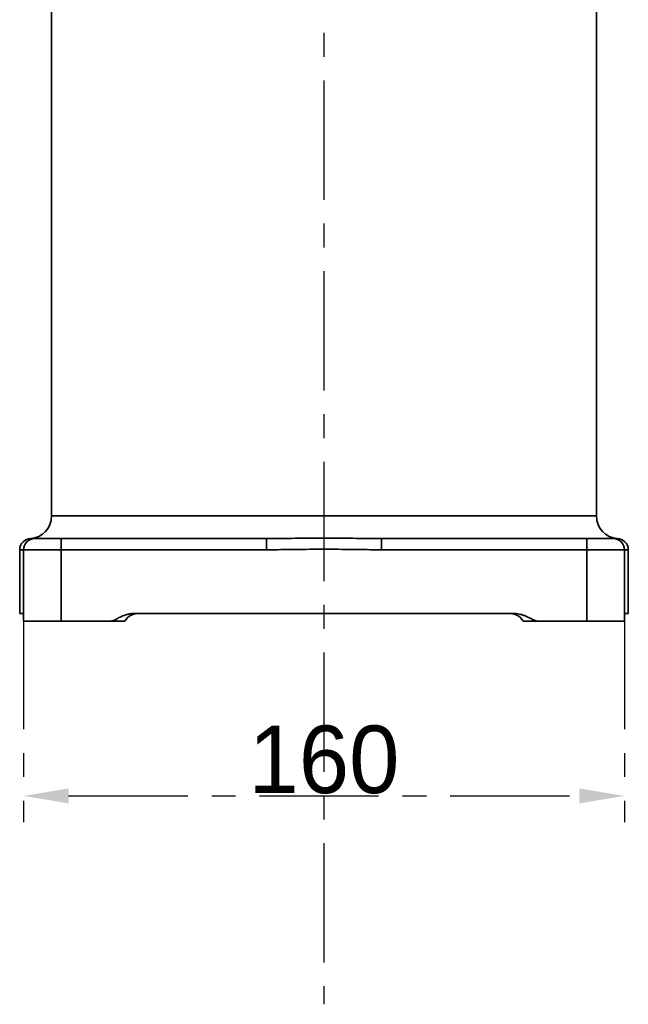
# Model space of a CAD drawing. Header units: millimetres. Extents: x -2031 to 1277, y -458 to 5880.
# Tile 3 of 61: x -1337 to -1175, y 3617 to 3880. Entities that reach past the tile are written whole.
import ezdxf

# ---------------------------------------------------------------- set-up
doc = ezdxf.new("R2010")
doc.units = ezdxf.units.MM
doc.header["$LTSCALE"] = 5
doc.linetypes.add('CENTER', pattern=[10.16, 6.35, -1.27, 1.27, -1.27])
doc.layers.add('重要标记', color=1, linetype='Continuous', lineweight=25)

msp = doc.modelspace()

# ---------------------------------------------------------------- linework, layer by layer
at = {"color": 4, "linetype": 'CENTER'}
msp.add_line((-1255.802, 4371.401), (-1255.802, 3617.277), dxfattribs=at)
at = {"linetype": 'Continuous', "lineweight": 35}
for p, q in [((-1328.302, 3918.401), (-1328.302, 3747.401)), ((-1183.302, 3747.401), (-1183.302, 3918.401)), ((-1328.302, 3747.401), (-1183.302, 3747.401)), ((-1333.802, 3741.401), (-1332.802, 3741.401)), ((-1332.802, 3741.401), (-1325.802, 3741.401)), ((-1325.802, 3738.401), (-1325.802, 3741.401)), ((-1325.802, 3741.401), (-1271.074, 3741.401)), ((-1271.074, 3738.401), (-1271.074, 3741.401)), ((-1240.529, 3738.401), (-1240.529, 3741.401)), ((-1240.529, 3741.401), (-1185.802, 3741.401)), ((-1185.802, 3738.401), (-1185.802, 3741.401)), ((-1185.802, 3741.401), (-1178.802, 3741.401)), ((-1177.802, 3741.401), (-1178.802, 3741.401)), ((-1336.802, 3738.401), (-1335.802, 3738.401)), ((-1336.802, 3738.401), (-1336.802, 3721.401)), ((-1325.802, 3738.401), (-1335.802, 3738.401)), ((-1335.802, 3719.401), (-1335.802, 3738.401)), ((-1325.802, 3738.401), (-1325.802, 3719.401)), ((-1271.074, 3738.401), (-1325.802, 3738.401)), ((-1185.802, 3738.401), (-1240.529, 3738.401)), ((-1175.802, 3738.401), (-1185.802, 3738.401)), ((-1185.802, 3719.401), (-1185.802, 3738.401)), ((-1175.802, 3738.401), (-1175.802, 3719.401)), ((-1175.802, 3738.401), (-1174.802, 3738.401)), ((-1174.802, 3738.401), (-1174.802, 3721.401)), ((-1335.802, 3721.401), (-1336.802, 3721.401)), ((-1306.5, 3721.401), (-1205.103, 3721.401)), ((-1174.802, 3721.401), (-1175.802, 3721.401)), ((-1325.802, 3719.401), (-1335.802, 3719.401)), ((-1312.802, 3719.401), (-1325.802, 3719.401)), ((-1308.802, 3719.401), (-1312.802, 3719.401)), ((-1198.802, 3719.401), (-1202.802, 3719.401)), ((-1185.802, 3719.401), (-1198.802, 3719.401)), ((-1175.802, 3719.401), (-1185.802, 3719.401))]:
    msp.add_line(p, q, dxfattribs=at)
for centre, radius, start, end in [((-1334.302, 3747.401), 6, 273.16781, 0), ((-1177.302, 3747.401), 6, 180, 266.84192), ((-1333.802, 3738.401), 3, 90, 180), ((-1332.802, 3738.401), 3, 90, 180), ((-1333.367, 3745.744), 4.364, 264.28192, 274.39397), ((-1178.802, 3738.401), 3, 0, 90), ((-1178.236, 3745.744), 4.364, 265.60603, 275.71808), ((-1177.802, 3738.401), 3, 0, 90), ((-1305.337, 3717.401), 4, 90, 150), ((-1206.266, 3717.401), 4, 30, 90)]:
    msp.add_arc(centre, radius, start, end, dxfattribs=at)
for points, knots in [([(-1271.074, 3741.401), (-1268.531, 3741.401), (-1265.987, 3741.427), (-1260.898, 3741.469), (-1258.351, 3741.485), (-1253.257, 3741.485), (-1250.708, 3741.469), (-1245.616, 3741.427), (-1243.072, 3741.401), (-1240.529, 3741.401)], [0, 0, 0, 0, 0.25, 0.25, 0.5, 0.5, 0.75, 0.75, 1, 1, 1, 1]), ([(-1240.529, 3738.401), (-1243.075, 3738.401), (-1245.62, 3738.44), (-1250.711, 3738.503), (-1253.256, 3738.527), (-1258.347, 3738.527), (-1260.893, 3738.503), (-1265.983, 3738.44), (-1268.529, 3738.401), (-1271.074, 3738.401)], [0, 0, 0, 0, 0.25, 0.25, 0.5, 0.5, 0.75, 0.75, 1, 1, 1, 1]), ([(-1312.802, 3719.401), (-1312.242, 3719.401), (-1311.724, 3719.611), (-1310.972, 3719.968), (-1310.724, 3720.095), (-1310.228, 3720.346), (-1309.979, 3720.47), (-1309.223, 3720.82), (-1308.708, 3721.023), (-1307.899, 3721.241), (-1307.621, 3721.3), (-1307.063, 3721.38), (-1306.783, 3721.401), (-1306.5, 3721.401)], [0, 0, 0, 0, 0.25, 0.25, 0.375, 0.375, 0.5, 0.5, 0.75, 0.75, 0.875, 0.875, 1, 1, 1, 1]), ([(-1205.103, 3721.401), (-1204.544, 3721.401), (-1203.997, 3721.318), (-1203.19, 3721.104), (-1202.924, 3721.017), (-1202.404, 3720.821), (-1202.149, 3720.712), (-1201.644, 3720.479), (-1201.394, 3720.356), (-1200.897, 3720.104), (-1200.65, 3719.977), (-1200.147, 3719.737), (-1199.893, 3719.625), (-1199.359, 3719.455), (-1199.083, 3719.401), (-1198.802, 3719.401)], [0, 0, 0, 0, 0.25, 0.25, 0.375, 0.375, 0.5, 0.5, 0.625, 0.625, 0.75, 0.75, 0.875, 0.875, 1, 1, 1, 1])]:
    msp.add_open_spline(points, degree=3, knots=knots, dxfattribs=at)
msp.add_open_spline([(-1177.802, 3741.401), (-1177.691, 3741.401), (-1177.635, 3741.41), (-1177.635, 3741.41)], degree=3, dxfattribs=at)
at = {"layer": '重要标记', "color": 1, "linetype": 'CENTER'}
for p, q in [((-1335.802, 3722.331), (-1335.802, 3665.802)), ((-1175.802, 3722.331), (-1175.802, 3665.802)), ((-1323.802, 3672.802), (-1187.802, 3672.802))]:
    msp.add_line(p, q, dxfattribs=at)
for points in [[(-1323.802, 3674.802), (-1323.802, 3670.802), (-1335.802, 3672.802)], [(-1187.802, 3674.802), (-1187.802, 3670.802), (-1175.802, 3672.802)]]:
    msp.add_solid(points, dxfattribs=at)

# ---------------------------------------------------------------- texts
at = {"layer": '重要标记', "color": 4, "linetype": 'CENTER', "insert": (-1255.802, 3682.427), "char_height": 18, "attachment_point": 5}
msp.add_mtext('160', dxfattribs=at)

doc.saveas('drawing.dxf')
